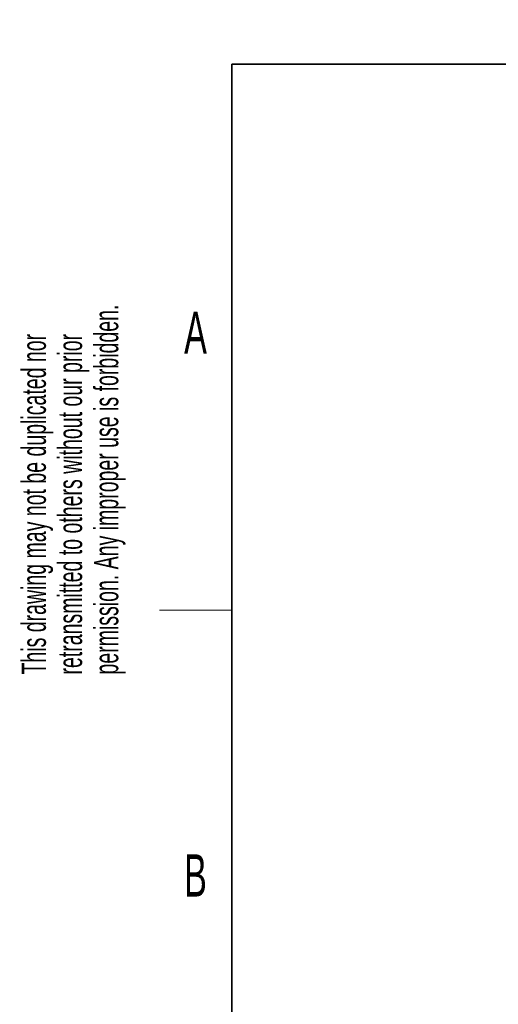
# Paper-space layout 'Blatt3' of a CAD drawing. Header units: millimetres. Extents: x 5 to 418, y 2 to 292.
# Tile 26 of 53: x 8 to 48, y 205 to 286. Entities that reach past the tile are written whole.
import ezdxf

# ---------------------------------------------------------------- set-up
doc = ezdxf.new("R2010")
doc.units = ezdxf.units.MM
doc.layers.add('SLD-0', color=7, linetype='Continuous')
doc.styles.add('SLDTEXTSTYLE0', font='TXT', dxfattribs={"width": 0.605})

# ---------------------------------------------------------------- blocks, each defined once
blk = doc.blocks.new('SW_NOTE_0_38')
at = {"layer": 'SLD-0', "color": 0, "char_height": 2, "attachment_point": 1, "rotation": 90, "style": 'SLDTEXTSTYLE0'}
for s, insert in [('permission. Any improper use is forbidden.', (3.422, 0)), ('retransmitted to others without our prior', (0.422, 0)), ('This drawing may not be duplicated nor', (-2.578, 0))]:
    blk.add_mtext(s, dxfattribs=dict(at, insert=insert))

psp = doc.layouts.new('Blatt3')

# ---------------------------------------------------------------- linework, layer by layer
at = {"layer": 'SLD-0', "lineweight": 35}
for p, q in [((408, 282.5), (26, 282.5)), ((26, 282.5), (26, 12))]:
    psp.add_line(p, q, dxfattribs=at)
at = {"layer": 'SLD-0', "lineweight": 18}
psp.add_line((20, 237.25), (26, 237.25), dxfattribs=at)

# ---------------------------------------------------------------- block references
at = {"layer": 'SLD-0'}
psp.add_blockref('SW_NOTE_0_38', (11.1564, 231.9088), dxfattribs=at)

# ---------------------------------------------------------------- texts
at = {"layer": 'SLD-0', "char_height": 3.5, "attachment_point": 2, "style": 'SLDTEXTSTYLE0'}
for s, insert in [('A', (22.9816, 262.0011)), ('B', (22.9816, 217.0011))]:
    psp.add_mtext(s, dxfattribs=dict(at, insert=insert))

doc.saveas('drawing.dxf')
